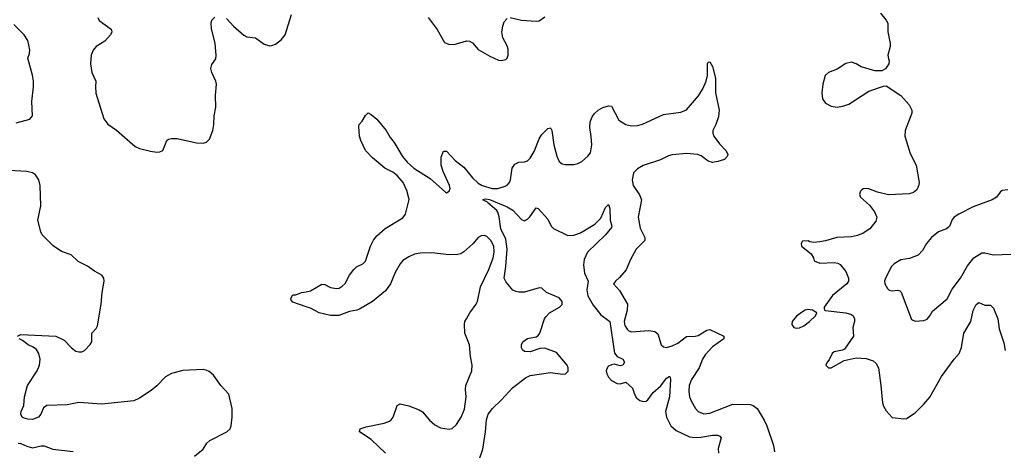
# Model space of a CAD drawing. Header units: inches. Extents: x 1839270 to 1929235, y 762242 to 910350.
# Tile 246 of 256: x 1868022 to 1874825, y 870482 to 873454. Entities that reach past the tile are written whole.
import ezdxf

# ---------------------------------------------------------------- set-up
doc = ezdxf.new("R2010")
doc.units = ezdxf.units.IN
doc.header["$MEASUREMENT"] = 0
doc.layers.add('B8867', color=7, linetype='Continuous')
doc.layers.add('B8877', color=7, linetype='Continuous')

msp = doc.modelspace()

# ---------------------------------------------------------------- linework, layer by layer
at = {"layer": 'B8867', "color": 5}
for points, elevation in [([(1868560.4, 873470), (1868570.6, 873450), (1868652.7, 873390), (1868658.4, 873370), (1868648.2, 873350), (1868610, 873306), (1868550, 873269.6), (1868530, 873245.1), (1868516.1, 873210), (1868511.5, 873150), (1868520.2, 873090), (1868547.4, 873030), (1868544.5, 872990), (1868548.1, 872948.1), (1868603.6, 872770), (1868630, 872733.1), (1868690, 872692.7), (1868819.9, 872579.9), (1868850, 872564.4), (1868926.6, 872546.6), (1868970, 872540.5), (1868990, 872542), (1869010, 872550.8), (1869038.7, 872621.3), (1869049.7, 872630.3), (1869070, 872635.3), (1869110, 872633.4), (1869243.7, 872603.7), (1869290, 872602.8), (1869311.3, 872608.7), (1869332.3, 872630), (1869356.1, 872690), (1869363.1, 872730), (1869365.6, 872790), (1869377.2, 872850), (1869374.3, 872930), (1869380.5, 873010), (1869376.9, 873030), (1869349.7, 873090), (1869343.5, 873116.5), (1869350, 873146), (1869376.2, 873183.8), (1869379.7, 873210), (1869372.1, 873290), (1869347.3, 873392.7), (1869344.7, 873430), (1869348.6, 873451.4), (1869370, 873471.6)], 620), ([(1869450, 873462.4), (1869498.4, 873410), (1869570, 873347.4), (1869590, 873336.9), (1869650, 873330.3), (1869710, 873284.4), (1869750, 873273), (1869764.8, 873275.2), (1869790, 873284.9), (1869810, 873300.5), (1869830, 873317.1), (1869855.1, 873350), (1869898.9, 873490)], 620), ([(1867997.4, 872742.6), (1868092.2, 872767.8), (1868109.7, 872790.3), (1868104.5, 872890), (1868116.5, 872990), (1868117, 873030), (1868111.1, 873071.1), (1868077.7, 873190), (1868090, 873221), (1868092.6, 873247.4), (1868078.7, 873310), (1868053.5, 873350), (1867981.7, 873421.7)], 620), ([(1868006, 871270), (1868030, 871281), (1868270.3, 871270.3), (1868330, 871241.6), (1868380.5, 871190), (1868410, 871166.7), (1868430, 871160.3), (1868450, 871162), (1868468.5, 871171.5), (1868508.7, 871211.3), (1868520.5, 871230), (1868520.5, 871290), (1868550, 871323.1), (1868558.1, 871341.9), (1868584.9, 871490), (1868590.7, 871570), (1868604.8, 871650), (1868602, 871670), (1868589.6, 871690), (1868538.2, 871718.2), (1868490, 871752.1), (1868426.1, 871786.1), (1868377, 871830), (1868310, 871855.1), (1868252.9, 871892.9), (1868177.6, 871970), (1868167.8, 871990), (1868146.3, 872070), (1868167.8, 872170), (1868163.1, 872310), (1868154.3, 872350), (1868130, 872383), (1868110, 872396.8), (1868070, 872405.8), (1867946.6, 872413.4)], 620), ([(1870000, 871473.1), (1869910, 871503.6), (1869898, 871518), (1869895.6, 871530), (1869910, 871555.5), (1869930, 871554.8), (1869969.6, 871570.4), (1870000, 871576.5)], 580), ([(1869230, 870440.3), (1869289.8, 870490.2), (1869314.3, 870530), (1869335.1, 870550), (1869453.7, 870610), (1869475.3, 870630), (1869483.9, 870650), (1869490.9, 870710.9), (1869489.8, 870769.8), (1869467.6, 870870), (1869411.1, 870930), (1869360.9, 871000.9), (1869330, 871025.1), (1869310, 871034.7), (1869290, 871038.7), (1869150, 871031.5), (1869070, 871012), (1869030, 870989.6), (1868970, 870927.6), (1868930, 870893.3), (1868850, 870840.9), (1868810, 870823.5), (1868590, 870799.3), (1868430, 870811.9), (1868350, 870794.8), (1868210, 870791.8), (1868185.7, 870774.3), (1868166.7, 870730), (1868152.4, 870710), (1868110, 870695.1), (1868077.2, 870697.2), (1868046.4, 870706.4), (1868039.3, 870710), (1868029.3, 870730), (1868032.7, 870750), (1868049.3, 870790), (1868054, 870850), (1868074.7, 870930), (1868142.4, 871030), (1868157.4, 871070), (1868162.2, 871110), (1868154.5, 871150), (1868136.8, 871176.8), (1868114, 871194), (1868079, 871210), (1868040.2, 871240.2), (1868018, 871250)], 620), ([(1868010, 870530.6), (1868030, 870528.2), (1868070, 870510.3), (1868110, 870499.5), (1868170, 870513), (1868190, 870513), (1868250, 870488.4), (1868390, 870474.3)], 620)]:
    msp.add_lwpolyline(points, dxfattribs=dict(at, elevation=elevation))
at = {"layer": 'B8877', "color": 5}
for points, elevation in [([(1870844.4, 873470), (1870906.8, 873386.8), (1870956.1, 873296.1), (1870985.1, 873285.1), (1871023.6, 873283.6), (1871110, 873307.7), (1871130, 873306.3), (1871150, 873293.7), (1871190, 873248.8), (1871270, 873201.7), (1871330, 873175.8), (1871350, 873172.4), (1871380.1, 873179.9), (1871391, 873189), (1871397.4, 873210), (1871396.1, 873250), (1871390, 873274), (1871359.8, 873330), (1871352.8, 873370), (1871359.3, 873410), (1871370, 873439.3), (1871390, 873462)], 620), ([(1871410, 873468.9), (1871490, 873451), (1871590, 873444.4), (1871610, 873447.7), (1871650, 873474.7)], 620), ([(1873970, 873499.3), (1874010, 873452.2), (1874020.8, 873430), (1874020.2, 873370), (1874037.3, 873290), (1874037.7, 873270), (1874021.3, 873210), (1874024.1, 873184.1), (1874030.7, 873170), (1874026.8, 873150), (1874004.9, 873115.1), (1873978, 873102), (1873930, 873100.9), (1873835.3, 873130), (1873802, 873150), (1873770, 873160.9), (1873730, 873152.7), (1873670, 873113.2), (1873610, 873089.3), (1873587.3, 873070), (1873570.7, 873010), (1873564, 872950), (1873567.9, 872907.9), (1873590, 872878.8), (1873630, 872858), (1873670, 872850.4), (1873710, 872856.4), (1873750, 872872.4), (1873890, 872960.4), (1873990, 872996.3), (1874010, 872997.3), (1874110, 872930.5), (1874167.7, 872867.7), (1874186.7, 872830), (1874186.7, 872810), (1874180.3, 872790), (1874140.3, 872690), (1874138.7, 872650), (1874174.9, 872530), (1874215.8, 872450), (1874236.3, 872330), (1874233.2, 872306.8), (1874219.9, 872280.1), (1874198.3, 872261.7), (1874168.7, 872251.3), (1874025.4, 872245.4), (1873950, 872262.9), (1873890, 872286), (1873870, 872289.3), (1873850, 872286), (1873840.4, 872279.6), (1873830.8, 872270), (1873824, 872250), (1873831, 872230), (1873894, 872174), (1873928.1, 872128.1), (1873944, 872090), (1873936.7, 872063.3), (1873895.5, 872010), (1873850, 871980.5), (1873810, 871964.2), (1873770, 871955.6), (1873668.7, 871951.3), (1873590, 871927.6), (1873550, 871920.9), (1873510, 871917.2), (1873481.2, 871921.2), (1873470, 871928), (1873430, 871926), (1873422, 871910), (1873424.7, 871890), (1873490, 871838), (1873506, 871810), (1873511.3, 871790), (1873550, 871773.4), (1873650, 871778.4), (1873673.8, 871773.8), (1873690, 871764), (1873730, 871717.1), (1873747.7, 871670), (1873748.9, 871650), (1873737.6, 871630), (1873637, 871550), (1873580.7, 871470), (1873580.7, 871460.7), (1873582, 871450), (1873587.7, 871447.7), (1873730.4, 871430.4), (1873770, 871418), (1873780.7, 871410), (1873790.5, 871390), (1873790.4, 871370), (1873779.5, 871330), (1873783, 871270), (1873720.4, 871179.6), (1873707.2, 871172.8), (1873650, 871160.9), (1873634.8, 871150), (1873614.6, 871105.4), (1873601, 871090), (1873592, 871070), (1873610, 871052), (1873630, 871051), (1873719.3, 871100.7), (1873801.1, 871118.9), (1873870, 871114.6), (1873919.1, 871099.1), (1873940.4, 871080.4), (1873954.9, 871050), (1873972.9, 870930), (1873982.6, 870810), (1873990, 870786.8), (1874010, 870754.8), (1874050, 870707.7), (1874130, 870698), (1874150, 870700.5), (1874210, 870739.3), (1874270, 870799.3), (1874310, 870848.5), (1874390.9, 870990), (1874478, 871110), (1874514.5, 871150), (1874530, 871190.8), (1874544.6, 871290), (1874595.1, 871370), (1874610, 871446.8), (1874630, 871488.2), (1874650, 871501.6), (1874690, 871484.2), (1874730, 871483.1), (1874750, 871463), (1874780.2, 871390), (1874790, 871321), (1874822.9, 871222.9), (1874830.2, 871170)], 620), ([(1870000, 871576.5), (1870030, 871582.4), (1870110, 871628), (1870130, 871626), (1870170, 871606.4), (1870210, 871597.6), (1870230, 871601.3), (1870250, 871614), (1870270, 871633), (1870301, 871690), (1870330, 871730.3), (1870350, 871747.7), (1870392, 871770), (1870411.6, 871788.4), (1870444.8, 871890), (1870467.5, 871932.5), (1870490, 871962.3), (1870546.7, 872013.3), (1870670, 872087.1), (1870687.1, 872112.9), (1870712.5, 872212.5), (1870696.3, 872276.3), (1870671.2, 872331.2), (1870630, 872379.8), (1870600.7, 872400.7), (1870544.7, 872430), (1870460.5, 872500.5), (1870412.2, 872552.2), (1870379.9, 872619.9), (1870369.3, 872650), (1870363.9, 872716.1), (1870367.8, 872730), (1870387.1, 872752.9), (1870410, 872794), (1870430, 872811), (1870450, 872800.7), (1870490, 872767.3), (1870554.9, 872690), (1870582, 872642), (1870610, 872607.7), (1870667.6, 872510), (1870699, 872470), (1870746, 872430), (1870859, 872359), (1870962.8, 872262.8), (1870970, 872259.1), (1870989, 872270), (1870996.3, 872290), (1870992.4, 872310), (1870947, 872407), (1870934, 872450), (1870933.6, 872506.4), (1870950, 872547), (1870970, 872546), (1871030, 872483.2), (1871090, 872437.2), (1871150, 872363.5), (1871190, 872325.6), (1871218.3, 872310), (1871286.7, 872290), (1871326, 872290), (1871376, 872304), (1871389, 872311), (1871405.4, 872330), (1871412.9, 872350), (1871425, 872430), (1871443.8, 872456.2), (1871470, 872470.3), (1871510, 872472.2), (1871530, 872479.5), (1871550, 872498), (1871576.3, 872543.7), (1871610, 872631.7), (1871630, 872661.7), (1871670, 872703), (1871690, 872707.3), (1871699.5, 872690), (1871712.9, 872590), (1871733, 872513), (1871750, 872474.9), (1871770, 872460.4), (1871790, 872455.8), (1871850, 872455.3), (1871878.5, 872461.5), (1871905.1, 872474.9), (1871947.7, 872512.3), (1871965.2, 872534.8), (1871975.8, 872590), (1871971.6, 872648.4), (1871960.6, 872710), (1871963.4, 872750), (1871976.8, 872783.2), (1871993.3, 872806.7), (1872018.9, 872830), (1872050, 872848), (1872090, 872860.3), (1872110, 872858), (1872161.9, 872761.9), (1872210, 872731.9), (1872250, 872722.2), (1872290, 872724.6), (1872325.9, 872734.1), (1872470, 872800.9), (1872590, 872815.8), (1872628.3, 872831.7), (1872712.2, 872927.8), (1872742.9, 872977.1), (1872765.9, 873030), (1872774.4, 873070), (1872773.2, 873150), (1872778, 873162), (1872790, 873164), (1872810, 873130.7), (1872828.9, 873051.1), (1872830.2, 872950), (1872856.1, 872830), (1872850, 872783.7), (1872831.9, 872730), (1872812.3, 872690), (1872810.2, 872670), (1872818.5, 872650), (1872858.2, 872598.2), (1872904.4, 872550), (1872915.5, 872524.5), (1872910.8, 872510), (1872890.8, 872490), (1872845.4, 872474.6), (1872810, 872468.2), (1872778.3, 872478.3), (1872730, 872514.7), (1872704.2, 872524.2), (1872630, 872530.8), (1872530, 872521.2), (1872505.5, 872514.5), (1872450, 872487.8), (1872330, 872447.1), (1872290, 872424.2), (1872263.6, 872396.4), (1872252.9, 872350), (1872261.1, 872310), (1872304.9, 872244.9), (1872317.3, 872210), (1872294.4, 872090), (1872310, 872014.9), (1872342, 871950), (1872340.3, 871930), (1872281.7, 871870), (1872242.3, 871797.7), (1872211.8, 871728.2), (1872166.3, 871673.7), (1872138.9, 871650), (1872125.3, 871630), (1872165.5, 871585.5), (1872220.6, 871490), (1872218.6, 871450), (1872199.2, 871370), (1872203.2, 871343.2), (1872218.3, 871318.3), (1872230, 871306.5), (1872250, 871299.1), (1872370, 871308.2), (1872410, 871302.6), (1872430, 871284.9), (1872454.4, 871210), (1872470, 871197), (1872490, 871190.3), (1872530, 871202.6), (1872570, 871222.3), (1872630, 871267.9), (1872690, 871268.4), (1872710, 871275.2), (1872770, 871311.1), (1872790, 871315.2), (1872887.3, 871270), (1872886.7, 871250), (1872810, 871195.9), (1872758.8, 871141.2), (1872739.6, 871110), (1872717, 871050), (1872662.7, 870970), (1872648.3, 870930), (1872645, 870890), (1872650, 870850.8), (1872662.2, 870822.2), (1872690.4, 870770), (1872710.5, 870750), (1872750, 870734), (1872790, 870738), (1872950, 870799.8), (1873070, 870798), (1873090.4, 870790), (1873116.5, 870770), (1873166.5, 870690), (1873184.9, 870650), (1873230, 870514), (1873236.9, 870470)], 580), ([(1874850, 872280.7), (1874810, 872275.1), (1874795.9, 872264.1), (1874770.8, 872230), (1874741, 872210), (1874610, 872161.6), (1874510, 872112.3), (1874479.3, 872090), (1874462, 872070), (1874448, 872032), (1874438.8, 872021.2), (1874424.7, 872010), (1874370, 871989.5), (1874322.4, 871950), (1874288.4, 871910), (1874259.6, 871860.4), (1874230.3, 871829.7), (1874170, 871805.2), (1874110, 871796.2), (1874064.9, 871770), (1874044.9, 871750), (1874004.9, 871670), (1873997.3, 871650), (1873999.1, 871630), (1874017.5, 871597.5), (1874030, 871587.3), (1874050, 871582), (1874090, 871586.8), (1874102.8, 871582.8), (1874113.2, 871573.2), (1874184.4, 871384.4), (1874210, 871372.7), (1874270, 871378), (1874292, 871388), (1874310.9, 871409.1), (1874330, 871442), (1874430, 871527.3), (1874465, 871595), (1874522, 871670), (1874570, 871754.9), (1874614, 871810), (1874670, 871844.2), (1874690, 871844), (1874750, 871831.3), (1874870, 871835.8)], 640), ([(1871201.1, 870430), (1871221.1, 870490), (1871240.8, 870610), (1871247.7, 870692.3), (1871258.2, 870730), (1871287.7, 870770), (1871350.4, 870829.6), (1871427.1, 870912.9), (1871517.3, 870982.7), (1871550, 870997.7), (1871690, 871017.7), (1871773.3, 871006.7), (1871794, 871010), (1871812.3, 871027.7), (1871811.8, 871050), (1871804, 871070), (1871730, 871156.5), (1871650, 871186.2), (1871615.5, 871184.5), (1871550, 871160.7), (1871510, 871162.7), (1871495.5, 871175.5), (1871489.3, 871190), (1871489.3, 871210), (1871499.3, 871230), (1871530, 871252.4), (1871590, 871263.8), (1871604.9, 871275.1), (1871615.1, 871290), (1871647.8, 871390), (1871656.6, 871403.4), (1871682.7, 871430), (1871752.3, 871470), (1871770.8, 871489.2), (1871771.1, 871510), (1871750, 871533.3), (1871662.7, 871570), (1871630, 871600.7), (1871610, 871603), (1871510, 871574.3), (1871470, 871573.5), (1871450, 871577.1), (1871430, 871587.6), (1871382.1, 871642.1), (1871369, 871670), (1871381.2, 871750), (1871390.4, 871869.6), (1871379.9, 871939.9), (1871345.9, 872010), (1871334.3, 872094.3), (1871325.3, 872125.3), (1871317.7, 872137.7), (1871255.6, 872190), (1871254.9, 872194.9), (1871221.2, 872210), (1871230, 872216.3), (1871243.1, 872216.9), (1871267.8, 872212.2), (1871390, 872162.6), (1871430, 872138.8), (1871490, 872074.9), (1871510, 872066), (1871530, 872077), (1871546.6, 872093.4), (1871590, 872155.5), (1871604.7, 872150), (1871670, 872078.4), (1871694.6, 872030), (1871710, 872012), (1871810, 871963.8), (1871850, 871967.8), (1871896.6, 871983.4), (1871996.7, 872043.3), (1872036.8, 872083.2), (1872070, 872157.3), (1872090, 872178), (1872100.5, 872150), (1872102.4, 872070), (1872114, 872030), (1872110, 872019), (1872069, 871970), (1871944.9, 871850), (1871922, 871798), (1871917.4, 871762.6), (1871923.5, 871703.5), (1871950.2, 871650), (1871940.8, 871590), (1871947.3, 871547.3), (1871983.5, 871483.5), (1872037.4, 871417.4), (1872098.6, 871370), (1872131.4, 871151.4), (1872150.1, 871130.1), (1872190.4, 871110), (1872201.3, 871090), (1872190, 871068.2), (1872170, 871064.7), (1872130, 871075.1), (1872110, 871072.3), (1872090, 871063.5), (1872083.8, 871056.2), (1872075, 871030), (1872077.6, 871010), (1872090, 870986.2), (1872110, 870963.2), (1872150, 870941.7), (1872170, 870940.4), (1872210, 870952), (1872256, 870910), (1872269.1, 870870), (1872283.5, 870843.5), (1872305.8, 870825.8), (1872330, 870818.6), (1872350, 870821.6), (1872361.2, 870830), (1872400, 870880), (1872452.4, 870927.6), (1872490, 870980.4), (1872510, 870992), (1872514, 870990), (1872518.7, 870970), (1872512.1, 870850), (1872484.3, 870750), (1872490.1, 870710), (1872522, 870650), (1872558.7, 870618.7), (1872650, 870573.4), (1872690, 870569.6), (1872727.6, 870572.4), (1872810, 870586.7), (1872845.7, 870585.7), (1872859.6, 870579.6), (1872868.1, 870568.1), (1872847.1, 870492.9), (1872850, 870462)], 560), ([(1870550, 870462), (1870450, 870555.1), (1870369.3, 870610), (1870374, 870630), (1870415.4, 870644.6), (1870541.2, 870670), (1870577.1, 870682.9), (1870588.7, 870691.3), (1870601.3, 870710), (1870630, 870790.7), (1870650, 870803), (1870710, 870788.7), (1870781.2, 870761.2), (1870806, 870746), (1870852.4, 870690), (1870890, 870657), (1870930, 870637.6), (1870990, 870628.4), (1871010, 870633), (1871040.1, 870659.9), (1871071.6, 870710), (1871094.5, 870765.5), (1871106.9, 870850), (1871101.6, 870901.6), (1871104.4, 870930), (1871145.3, 871030), (1871148.4, 871070), (1871135.6, 871130), (1871130, 871209.3), (1871097.2, 871290), (1871094.3, 871350), (1871098, 871370), (1871108.2, 871390), (1871131, 871430), (1871175.1, 871490), (1871184.2, 871510), (1871205.1, 871610), (1871264.4, 871730), (1871292.7, 871810), (1871299.9, 871850), (1871297.4, 871890), (1871277.4, 871930), (1871250, 871958.3), (1871230, 871965.4), (1871210, 871962), (1871190, 871949.7), (1871151.9, 871908.1), (1871090, 871852.3), (1871070, 871837.7), (1871050, 871832.3), (1870990, 871830.9), (1870870, 871844), (1870790, 871841.5), (1870750, 871835.4), (1870710, 871818.3), (1870670, 871790.9), (1870650, 871769.7), (1870617.2, 871710), (1870584.9, 871630), (1870550, 871582.4), (1870458.7, 871510), (1870370, 871456.3), (1870351, 871450), (1870299.9, 871440.1), (1870227.1, 871412.9), (1870170, 871411.3), (1870090, 871429.7), (1870030, 871463), (1870000, 871473.1)], 580)]:
    msp.add_lwpolyline(points, dxfattribs=dict(at, elevation=elevation))
at = {"layer": 'B8877', "color": 5, "elevation": 620}
msp.add_lwpolyline([(1873467, 871453), (1873450, 871449.7), (1873430, 871438.3), (1873390, 871408), (1873359.6, 871370), (1873356.5, 871350), (1873370, 871328.9), (1873390, 871323.6), (1873410, 871327.1), (1873439.6, 871340.4), (1873479.5, 871370), (1873521.2, 871410), (1873529, 871430), (1873499, 871450)], close=True, dxfattribs=at)

doc.saveas('drawing.dxf')
